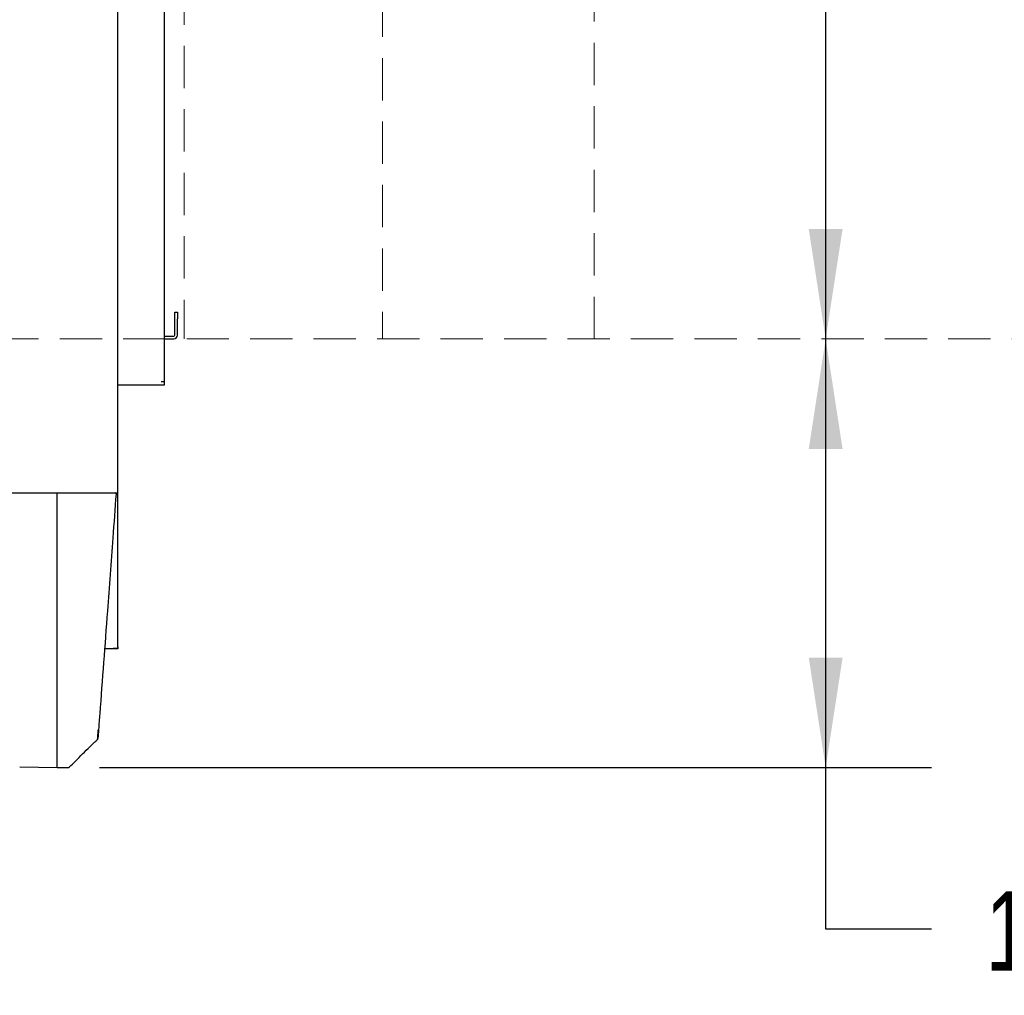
# Model space of a CAD drawing. Header units: inches. Extents: x 36 to 211, y 21 to 146.
# Tile 29 of 52: x 103 to 122, y 92 to 110. Entities that reach past the tile are written whole.
import ezdxf

# ---------------------------------------------------------------- set-up
doc = ezdxf.new("R2010")
doc.units = ezdxf.units.IN
doc.header["$LTSCALE"] = 16
doc.header["$MEASUREMENT"] = 0
doc.linetypes.add('HIDDEN', pattern=[0.075, 0.05, -0.025])
doc.layers.add('FORMAT', color=7, linetype='Continuous')
doc.styles.add('SLDTEXTSTYLE0', font='TXT', dxfattribs={"width": 0.75})
doc.dimstyles.new('SLDDIMSTYLE1', dxfattribs={"dimtxt": 1.5, "dimasz": 2.08, "dimexe": 0, "dimexo": 0.0625, "dimgap": 0.375, "dimtad": 0, "dimtih": 1, "dimtoh": 1, "dimdec": 0, "dimrnd": 1e-09, "dimzin": 12, "dimdsep": 46, "dimlunit": 5, "dimtxsty": 'SLDTEXTSTYLE0', "dimsah": 1, "dimcen": 0.09, "dimadec": 0, "dimazin": 3, "dimtfac": 1, "dimtdec": 0, "dimtofl": 0, "dimtmove": 0, "dimatfit": 3, "dimfxl": 0, "dimfrac": 2, "dimtolj": 1, "dimtzin": 12, "dimarcsym": 0})

# ---------------------------------------------------------------- blocks, each defined once
blk = doc.blocks.new('_D_6')
at = {"layer": 'FORMAT'}
for p, q in [((106.584, 126.358), (120.332, 126.358)), ((118.332, 126.358), (118.332, 116.524)), ((118.332, 104.265), (118.332, 114.099))]:
    blk.add_line(p, q, dxfattribs=at)
for points in [[(118.332, 126.358), (118.012, 124.278), (118.652, 124.278)], [(118.332, 104.265), (118.652, 106.345), (118.012, 106.345)]]:
    blk.add_solid(points, dxfattribs=at)
at = {"layer": 'FORMAT', "insert": (117.192, 116.033), "char_height": 1.5, "attachment_point": 1, "style": 'SLDTEXTSTYLE0'}
blk.add_mtext('6B', dxfattribs=at)
blk = doc.blocks.new('_D_7')
at = {"layer": 'FORMAT'}
for p, q in [((118.332, 96.161), (118.332, 104.265)), ((104.604, 96.161), (120.332, 96.161)), ((118.332, 93.103), (118.332, 96.161)), ((120.332, 93.103), (118.332, 93.103))]:
    blk.add_line(p, q, dxfattribs=at)
for points in [[(118.332, 104.265), (118.012, 102.185), (118.652, 102.185)], [(118.332, 96.161), (118.652, 98.241), (118.012, 98.241)]]:
    blk.add_solid(points, dxfattribs=at)
at = {"layer": 'FORMAT', "insert": (121.358, 93.824), "char_height": 1.5, "attachment_point": 1, "style": 'SLDTEXTSTYLE0'}
blk.add_mtext('11B', dxfattribs=at)
blk = doc.blocks.new('SW_NOTE_0_4')
at = {"layer": 'FORMAT', "color": 0, "char_height": 1.5, "attachment_point": 2, "style": 'SLDTEXTSTYLE0'}
for s, insert in [('FRONT OF ENCLOSURE', (10.336, 1.934)), ('(COUNTER TOP NOT INCLUDED)', (10.315, -0.696))]:
    blk.add_mtext(s, dxfattribs=dict(at, insert=insert))

msp = doc.modelspace()

# ---------------------------------------------------------------- linework, layer by layer
at = {"color": 7, "linetype": 'Continuous', "lineweight": 25}
for p, q in [((104.952, 101.379), (104.952, 117.082)), ((105.827, 111.409), (105.827, 103.456)), ((106.027, 104.645), (106.027, 104.77)), ((106.027, 104.77), (106.077, 104.77)), ((106.027, 104.34), (106.027, 104.645)), ((106.077, 104.77), (106.077, 104.645)), ((106.077, 104.34), (106.077, 104.645)), ((105.827, 104.32), (106.007, 104.32)), ((105.827, 104.27), (106.007, 104.27)), ((105.769, 103.395), (104.952, 103.395)), ((105.827, 103.453), (105.769, 103.453)), ((105.827, 103.395), (105.769, 103.395)), ((105.827, 103.453), (105.827, 103.456)), ((105.827, 103.453), (105.827, 103.395)), ((66.202, 101.356), (104.202, 101.356)), ((103.804, 101.325), (103.804, 101.356)), ((103.804, 96.462), (103.804, 101.325)), ((104.202, 101.356), (104.952, 101.356)), ((104.916, 101.336), (104.916, 101.337)), ((104.916, 101.336), (104.916, 101.335)), ((104.952, 101.356), (104.952, 101.379)), ((104.952, 98.447), (104.952, 101.356)), ((104.863, 98.405), (104.698, 98.405)), ((104.893, 98.413), (104.863, 98.413)), ((104.863, 98.413), (104.863, 98.405)), ((104.952, 98.405), (104.863, 98.405)), ((104.952, 98.444), (104.952, 98.447)), ((104.952, 98.444), (104.952, 98.405)), ((103.804, 96.161), (103.804, 96.462)), ((103.094, 96.173), (103.804, 96.161)), ((103.804, 96.161), (104.02, 96.165))]:
    msp.add_line(p, q, dxfattribs=at)
for centre, radius, start, end in [((106.007, 104.34), 0.02, 270, 0), ((106.007, 104.34), 0.07, 270, 0), ((104.896, 101.337), 0.02, 360, 80.841), ((104.552, 96.71), 0.02, 315.8614, 356.3698), ((104.019, 96.185), 0.02, 270.9996, 315.0688)]:
    msp.add_arc(centre, radius, start, end, dxfattribs=at)
for points in [[(105.827, 103.456), (105.826, 103.456), (105.824, 103.455), (105.811, 103.455), (105.792, 103.454), (105.776, 103.453), (105.769, 103.453)], [(104.952, 98.447), (104.951, 98.441), (104.949, 98.431), (104.935, 98.418), (104.916, 98.411), (104.9, 98.412), (104.893, 98.413)]]:
    msp.add_open_spline(points, degree=3, dxfattribs=at)
for points, knots in [([(104.916, 101.335), (104.895, 101.058), (104.841, 100.32), (104.738, 98.934), (104.648, 97.728), (104.592, 96.982), (104.585, 96.884)], [0, 0, 0, 0, 0.186695, 0.496993, 0.934008, 1, 1, 1, 1]), ([(104.566, 96.696), (104.566, 96.698), (104.567, 96.703), (104.569, 96.727), (104.572, 96.764), (104.576, 96.813), (104.579, 96.855), (104.58, 96.876)], [0, 0, 0, 0, 0.195761, 0.394058, 0.598029, 0.796184, 1, 1, 1, 1]), ([(104.585, 96.884), (104.584, 96.863), (104.581, 96.823), (104.577, 96.775), (104.574, 96.739), (104.573, 96.716), (104.572, 96.707), (104.572, 96.709), (104.572, 96.709)], [0, 0, 0, 0, 0.194746, 0.389468, 0.584271, 0.779072, 0.973361, 1, 1, 1, 1]), ([(104.03, 96.168), (104.071, 96.208), (104.156, 96.293), (104.286, 96.422), (104.426, 96.559), (104.521, 96.652), (104.57, 96.699)], [0, 0, 0, 0, 0.22515, 0.467196, 0.725608, 1, 1, 1, 1]), ([(104.572, 96.708), (104.572, 96.708), (104.572, 96.708), (104.572, 96.711), (104.572, 96.712)], [0, 0, 0, 0, 0.753866, 1, 1, 1, 1])]:
    msp.add_open_spline(points, degree=3, knots=knots, dxfattribs=at)
at = {"layer": 'FORMAT', "linetype": 'HIDDEN', "lineweight": 18}
for p, q in [((113.952, 104.265), (113.952, 140.777)), ((109.952, 128.777), (109.952, 104.265)), ((106.202, 126.608), (106.202, 104.265)), ((151.451, 104.265), (41.243, 104.265))]:
    msp.add_line(p, q, dxfattribs=at)

# ---------------------------------------------------------------- block references
at = {"layer": 'FORMAT'}
msp.add_blockref('SW_NOTE_0_4', (125.209, 104.427), dxfattribs=at)

# ---------------------------------------------------------------- dimensions: what is measured, and where the dimension line sits
for base, p1, p2, text, picture, middle in [((118.332, 126.358), (151.451, 104.265), (105.784, 126.358), '6B', '_D_6', (118.332, 115.312)), ((118.332, 104.265), (103.804, 96.161), (151.451, 104.265), '11B', '_D_7', (118.332, 93.103))]:
    dim = msp.add_linear_dim(base=base, p1=p1, p2=p2, angle=90, text=text, dimstyle='SLDDIMSTYLE1', dxfattribs=at)
    dim.commit()
    dim.dimension.update_dxf_attribs({"geometry": picture, "text_midpoint": middle, "dimtype": 160})

doc.saveas('drawing.dxf')
